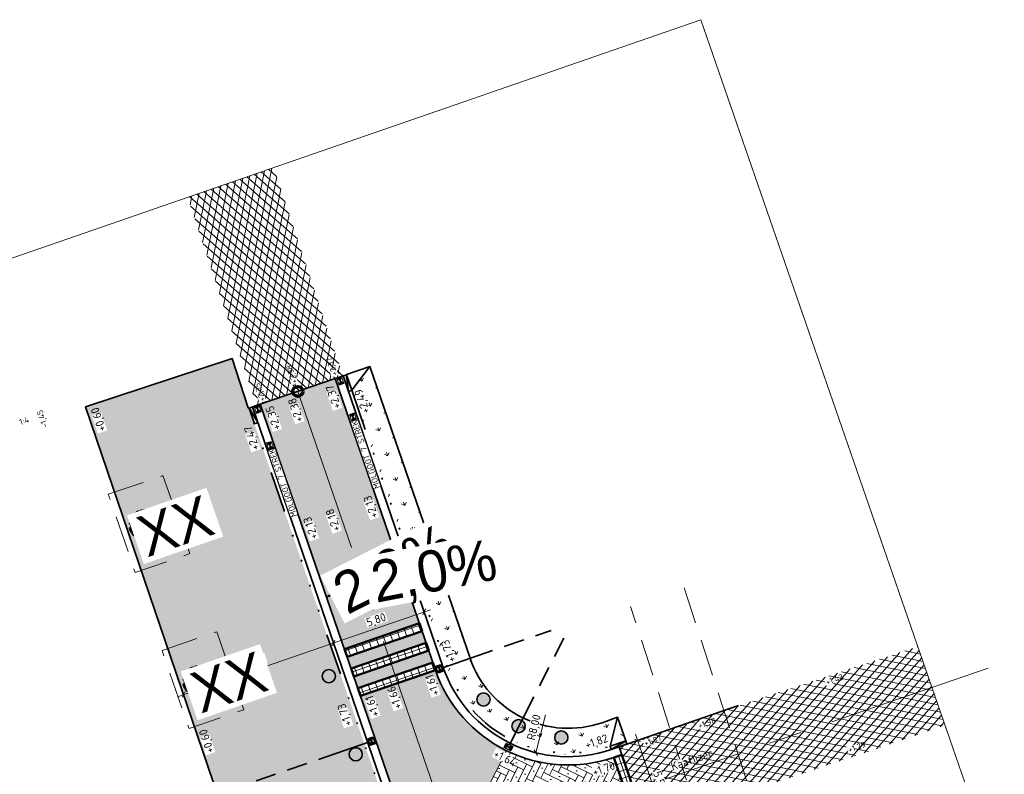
# Model space of a CAD drawing. Header units: metres. Extents: x 264779 to 275389, y 575281 to 580396.
# Tile 161 of 174: x 265471 to 265531, y 577066 to 577111. Entities that reach past the tile are written whole.
import ezdxf
from ezdxf.enums import TextEntityAlignment as Align

# ---------------------------------------------------------------- set-up
doc = ezdxf.new("R2018")
doc.units = ezdxf.units.M
doc.set_wipeout_variables(frame=1)
for name, pattern in [('AM-AS', [16, 10, -2, 2, -2]), ('B-WE-RI-HWA_HUISAANSLUITING_PVC_125-G', [10, 3.25, -0.75, 1.25, -0.75, 1.25, -0.75, 1.25, -0.75]), ('B-WE-VH-KANTOPSLUITING_TROTTOIRBAND_RWS_[AFMETINGEN1]-G', [10, 2.5, -1.5, 0, -1.5, 0, -1.5, 0, -1.5, 0, -1.5]), ('HIDDEN', [9.525, 6.35, -3.175]), ('XX-HIDDEN2', [3.335, 2.225, -1.11])]:
    doc.linetypes.add(name, pattern=pattern)
for name, color, linetype, lineweight in [('B-OI-RI-HWA_KOLK-S', 252, 'Continuous', 9), ('B-WE-VH-VERHARDING_ASFALT-A', 252, 'Continuous', 18), ('B-XX-AL-HOOGTELABEL-T18', 252, 'Continuous', 18), ('B-XX-AL-HOOGTELABEL-T25', 252, 'Continuous', 9), ('B-XX-GC-VERANKERING_ANKERSTANG-G', 252, 'XX-HIDDEN2', 18), ('N-WA-RI-DETAIL1-G', 1, 'HIDDEN', 18), ('N-WE-AM-AS-G', 10, 'AM-AS', 18), ('N-WE-GW-BERM-G', 90, 'Continuous', 35), ('N-WE-GW-TALUD_KRUIN-G', 3, 'Continuous', 35), ('N-WE-VH-GOOT_SBS-G', 40, 'Continuous', 35), ('N-WE-VH-KANTOPSLUITING_ELEMENT_EINDVERLOOPBAND_110-220x250-G', 40, 'Continuous', 35), ('N-WE-VH-KANTOPSLUITING_TROTTOIRBAND_RWS_110-220x250-G', 60, 'B-WE-VH-KANTOPSLUITING_TROTTOIRBAND_RWS_[AFMETINGEN1]-G', 35), ('N-WE-VH-KNIKLIJN_AANDUIDING-G', 30, 'Continuous', 18), ('N-WE-VH-VERHARDING_ASFALT-G', 40, 'Continuous', 35), ('N-WE-VH-VERHARDING_BETON-A', 254, 'Continuous', 18), ('N-WE-VH-VERHARDING_NATUURSTEEN-A', 40, 'Continuous', 18), ('N-WE-VH-VERHARDING_NATUURSTEEN-G', 40, 'Continuous', 50), ('N-WE-VH-VERHARDING_STRAATBAKSTEEN_DIKFORMAAT_KEPER-G', 40, 'Continuous', 35), ('N-XX-AL-HOOGTELABEL-T25-M', 7, 'Continuous', 25), ('N-XX-AL-TOPOGRAFIE-G', 7, 'Continuous', 35), ('X-XX-AL-AANPIJLING-T25', 7, 'Continuous', 25), ('X-XX-AL-T18-1000', 10, 'Continuous', 18), ('X-XX-AL-T25', 7, 'Continuous', 25), ('X-XX-AL-VERKANTING_DAKPROFIEL-S', 7, 'Continuous', 25)]:
    doc.layers.add(name, color=color, linetype=linetype, lineweight=lineweight)
for name, color, linetype, lineweight, true_color in [('N-GV-GR-BOOM-S', 7, 'Continuous', 35, 0x00a500), ('N-GV-GR-GRAS_BERMKRUIDENMENGSEL-A', 7, 'Continuous', 18, 0x00a500), ('N-OI-RI-BELUCHTINGSDRAINAGE_PVC_160-G', 3, 'B-WE-RI-DRAINAGE_PVC_160-G', 35, 0x00ff00), ('N-OI-RI-HWA_KOLKAANSLUITING_PVC_160-G', 150, 'B-WE-RI-HWA_HUISAANSLUITING_PVC_125-G', 35, 0x007fff), ('N-WE-RI-HWA_KOLK-S', 150, 'Continuous', 25, 0x007fff), ('N-WE-VH-VERHARDING_STRAATBAKSTEEN_DIKFORMAAT_KEPER-ROOD-PAARS-A', 7, 'Continuous', 18, 0xa45729)]:
    doc.layers.add(name, color=color, linetype=linetype, lineweight=lineweight, true_color=true_color)
doc.layers.add('X-XX-AL-HULPLAAG-G', color=6, linetype='Continuous', lineweight=18, plot=False)
doc.layers.add('X-XX-AL-T70-250', color=210, linetype='Continuous', lineweight=70, plot=False)
doc.styles.add('NLCS-ISO-ANNOTATIVE-T18', font='NLCS-ISO.ttf', dxfattribs={"height": 1.8})
doc.styles.add('NLCS-ISO-ANNOTATIVE-T25', font='NLCS-ISO.ttf', dxfattribs={"height": 2.5})
doc.styles.add('NLCS-ISO-M1000-T25', font='NLCS-ISO.ttf', dxfattribs={"height": 2.5})
doc.styles.get("Standard").update_dxf_attribs({"font": 'arial.ttf'})
doc.linetypes.add('B-WE-RI-DRAINAGE_PVC_160-G', pattern='A,10.25,-3,[160,NLCS.shx,S=0.25,R=0,X=0,Y=0],-3.5,["o",Standard,S=1,R=0,X=-0.35,Y=-0.35],-3.25', length=20)
doc.dimstyles.new('NLCS-ANNOTATIVE-T25-SCHRAP', dxfattribs={"dimtxt": 2.5, "dimasz": 1.4, "dimexe": 2, "dimexo": 2, "dimgap": 0.7, "dimtad": 1, "dimzin": 0, "dimtxsty": 'NLCS-ISO-ANNOTATIVE-T25', "dimblk": 'OBLIQUE', "dimcen": 2.5, "dimdle": 2, "dimclrd": 256, "dimclre": 256, "dimclrt": 256, "dimadec": 1, "dimazin": 0, "dimtfac": 1, "dimtofl": 0, "dimtmove": 1, "dimatfit": 0, "dimldrblk": 'OBLIQUE', "dimfxl": 2, "dimfxlon": 1, "dimtfillclr": 256, "dimtolj": 1, "dimtzin": 0, "dimlwd": 18, "dimlwe": 18, "dimarcsym": 0})
pattern_1 = [(288.77070982, (53431.1034, 115509.4029), (0.42606624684, 0.14480177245), []), (18.77070982, (53431.1034, 115509.4029), (-0.14480177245, 0.42606624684), [])]

# ---------------------------------------------------------------- blocks, each defined once
blk = doc.blocks.new('_Oblique')
at = {"color": 0, "linetype": 'ByBlock', "lineweight": -2}
blk.add_line((-0.5, -0.5), (0.5, 0.5), dxfattribs=at)
blk = doc.blocks.new('*D282')
at = {"layer": 'Defpoints', "color": 0, "transparency": 16777216}
for p in [(265495.447, 577075.585), (265496.604, 577072.216), (265491.617, 577068.88)]:
    blk.add_point(p, dxfattribs=at)
at = {"layer": 'X-XX-AL-AANPIJLING-T25', "lineweight": 18, "transparency": 16777216}
for p, q in [((265489.583, 577073.571), (265495.825, 577075.715)), ((265495.577, 577075.206), (265495.317, 577075.963)), ((265490.091, 577073.323), (265489.831, 577074.079))]:
    blk.add_line(p, q, dxfattribs=at)
at = {"layer": 'X-XX-AL-AANPIJLING-T25', "lineweight": 18, "transparency": 16777216, "xscale": 0.28, "yscale": 0.28, "zscale": 0.28}
for p, rotation in [((265495.447, 577075.585), 18.95339914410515), ((265489.961, 577073.701), 198.9533991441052)]:
    blk.add_blockref('_Oblique', p, dxfattribs=dict(at, rotation=rotation))
at = {"layer": 'X-XX-AL-AANPIJLING-T25', "transparency": 16777216, "insert": (265492.561, 577075.059), "char_height": 0.5, "attachment_point": 5, "rotation": 18.9534, "style": 'NLCS-ISO-ANNOTATIVE-T25', "bg_fill": 3, "box_fill_scale": 1.1, "bg_fill_color": 256, "bg_fill_true_color": 13158600, "bg_fill_transparency": 0}
blk.add_mtext('\\A1;5,80', dxfattribs=at)
blk = doc.blocks.new('*D303')
at = {"layer": 'Defpoints', "color": 0, "transparency": 16777216}
for p in [(265489.961, 577073.701), (265480.887, 577070.574), (265480.887, 577070.574)]:
    blk.add_point(p, dxfattribs=at)
at = {"layer": 'X-XX-AL-AANPIJLING-T25', "lineweight": 18, "transparency": 16777216}
for p, q in [((265490.339, 577073.831), (265480.509, 577070.444)), ((265489.961, 577073.701), (265490.091, 577073.323)), ((265480.887, 577070.574), (265481.017, 577070.196))]:
    blk.add_line(p, q, dxfattribs=at)
at = {"layer": 'X-XX-AL-AANPIJLING-T25', "lineweight": 18, "transparency": 16777216, "xscale": 0.28, "yscale": 0.28, "zscale": 0.28}
for p, rotation in [((265489.961, 577073.701), 19.011360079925), ((265480.887, 577070.574), 199.011360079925)]:
    blk.add_blockref('_Oblique', p, dxfattribs=dict(at, rotation=rotation))
at = {"layer": 'X-XX-AL-AANPIJLING-T25', "transparency": 16777216, "insert": (265485.281, 577072.554), "char_height": 0.5, "attachment_point": 5, "rotation": 19.01136, "style": 'NLCS-ISO-ANNOTATIVE-T25', "bg_fill": 3, "box_fill_scale": 1.1, "bg_fill_color": 256, "bg_fill_true_color": 13158600, "bg_fill_transparency": 0}
blk.add_mtext('\\A1;9,60', dxfattribs=at)
blk = doc.blocks.new('*D304')
at = {"layer": 'Defpoints', "color": 0, "transparency": 16777216}
for p in [(265511.497, 577068.872), (265513.284, 577063.67), (265510.145, 577062.592)]:
    blk.add_point(p, dxfattribs=at)
at = {"layer": 'X-XX-AL-AANPIJLING-T25', "lineweight": 18, "transparency": 16777216}
for p, q in [((265508.737, 577067.924), (265507.981, 577067.664)), ((265508.229, 577068.172), (265510.275, 577062.214)), ((265510.524, 577062.722), (265509.767, 577062.462))]:
    blk.add_line(p, q, dxfattribs=at)
at = {"layer": 'X-XX-AL-AANPIJLING-T25', "lineweight": 18, "transparency": 16777216, "xscale": 0.28, "yscale": 0.28, "zscale": 0.28}
for p, rotation in [((265508.359, 577067.794), 108.9533991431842), ((265510.145, 577062.592), 288.9533991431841)]:
    blk.add_blockref('_Oblique', p, dxfattribs=dict(at, rotation=rotation))
at = {"layer": 'X-XX-AL-AANPIJLING-T25', "transparency": 16777216, "insert": (265509.668, 577065.336), "char_height": 0.5, "attachment_point": 5, "rotation": 288.9534, "style": 'NLCS-ISO-ANNOTATIVE-T25', "bg_fill": 3, "box_fill_scale": 1.1, "bg_fill_color": 256, "bg_fill_true_color": 13158600, "bg_fill_transparency": 0}
blk.add_mtext('\\A1;5,50', dxfattribs=at)
blk = doc.blocks.new('*U182')
h = blk.add_hatch(color=256)
h.dxf.hatch_style = 1
h.paths.add_polyline_path([(0, 0.22), (-1, 0.22), (-1, 0)])
for p, q in [((-1, 0), (0, 0.22)), ((0, 0.22), (-1, 0.22)), ((-1, 0.22), (-1, 0)), ((-1, 0), (0, 0)), ((0, 0), (0, 0.22))]:
    blk.add_line(p, q)
blk = doc.blocks.new('*U265')
blk.add_wipeout([(-1.125, 0.75), (1.125, 0.75), (1.125, -0.75), (-1.125, -0.75)])
h = blk.add_hatch(color=256)
h.dxf.hatch_style = 1
h.paths.add_polyline_path([(0, 0), (-1.125, 0.75), (-1.125, -0.75)])
h.paths.add_polyline_path([(1.125, -0.75), (1.125, 0.75), (0, 0)])
for p, q in [((-1.125, -0.75), (1.125, 0.75)), ((1.125, -0.75), (-1.125, 0.75))]:
    blk.add_line(p, q)
at = {"flags": 128}
blk.add_lwpolyline([(-1.125, -0.75), (1.125, -0.75), (1.125, 0.75), (-1.125, 0.75)], close=True, dxfattribs=at)
blk = doc.blocks.new('*U267')
blk.add_wipeout([(-1.125, 0.75), (1.125, 0.75), (1.125, -0.75), (-1.125, -0.75)])
h = blk.add_hatch(color=256)
h.dxf.hatch_style = 1
h.paths.add_polyline_path([(0, 0), (-1.125, 0.75), (-1.125, -0.75)])
h.paths.add_polyline_path([(1.125, -0.75), (1.125, 0.75), (0, 0)])
for p, q in [((-1.125, -0.75), (1.125, 0.75)), ((1.125, -0.75), (-1.125, 0.75))]:
    blk.add_line(p, q)
at = {"flags": 128}
blk.add_lwpolyline([(-1.125, -0.75), (1.125, -0.75), (1.125, 0.75), (-1.125, 0.75)], close=True, dxfattribs=at)
blk = doc.blocks.new('*U239')
blk.add_wipeout([(-1.125, 0.75), (1.125, 0.75), (1.125, -0.75), (-1.125, -0.75)])
h = blk.add_hatch(color=256)
h.dxf.hatch_style = 1
h.paths.add_polyline_path([(0, 0), (-1.125, 0.75), (-1.125, -0.75)])
h.paths.add_polyline_path([(1.125, -0.75), (1.125, 0.75), (0, 0)])
for p, q in [((-1.125, -0.75), (1.125, 0.75)), ((1.125, -0.75), (-1.125, 0.75))]:
    blk.add_line(p, q)
at = {"flags": 128}
blk.add_lwpolyline([(-1.125, -0.75), (1.125, -0.75), (1.125, 0.75), (-1.125, 0.75)], close=True, dxfattribs=at)
blk = doc.blocks.new('*U257')
h = blk.add_hatch(color=256)
h.dxf.hatch_style = 1
h.paths.add_polyline_path([(11.35, 3.9), (0, 0), (-11.35, -3.9), (0.81, -2.36)])
at = {"flags": 128}
blk.add_lwpolyline([(11.35, 3.9), (0, 0), (-11.35, -3.9), (0.81, -2.36)], close=True, dxfattribs=at)
at = {"lineweight": 30}
for tag, rotation, flags, p in [('HELLING_2', 206.9534, 54, (10.72, -1.76)), ('HELLING', 190.9534, 49, (-1.23, -6.61))]:
    blk.add_attdef(tag, text='', height=2.5, rotation=rotation, dxfattribs=dict(at, flags=flags)).set_placement(p, align=Align.TOP_LEFT)
blk = doc.blocks.new('*D313')
at = {"layer": 'Defpoints', "color": 0, "transparency": 16777216}
for p in [(265504.17, 577074.814), (265502.207, 577067.058)]:
    blk.add_point(p, dxfattribs=at)
at = {"layer": 'X-XX-AL-AANPIJLING-T25', "lineweight": 18, "transparency": 16777216}
blk.add_line((265502.787, 577069.351), (265502.207, 577067.058), dxfattribs=at)
at = {"layer": 'X-XX-AL-AANPIJLING-T25', "lineweight": 18, "transparency": 16777216, "xscale": 0.28, "yscale": 0.28, "zscale": 0.28, "rotation": 255.797881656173}
blk.add_blockref('_Oblique', (265502.207, 577067.058), dxfattribs=at)
at = {"layer": 'X-XX-AL-AANPIJLING-T25', "transparency": 16777216, "insert": (265502.14, 577068.584), "char_height": 0.5, "attachment_point": 5, "rotation": 75.79788, "style": 'NLCS-ISO-ANNOTATIVE-T25', "bg_fill": 3, "box_fill_scale": 1.1, "bg_fill_color": 256, "bg_fill_true_color": 13158600, "bg_fill_transparency": 0}
blk.add_mtext('\\A1;R8,00', dxfattribs=at)
blk = doc.blocks.new('BOOM')
blk.add_lwpolyline([(0.4, 4.34), (0.41, 4.35), (0.41, 4.36), (0.42, 4.37), (0.43, 4.38), (0.44, 4.38), (0.44, 4.39), (0.45, 4.4), (0.46, 4.41), (0.46, 4.42), (0.47, 4.43), (0.47, 4.44), (0.48, 4.46), (0.48, 4.48), (0.47, 4.5), (0.47, 4.53), (0.44, 4.64, -0.52938), (0.49, 4.7, -0.087139), (2.05, 4.26, -0.372341), (2.11, 4.12), (2.17, 3.8), (2.01, 3.64), (1.84, 3.67), (1.63, 3.52), (1.71, 3.32), (1.92, 3.25), (2.5, 3.38), (2.64, 3.31), (2.63, 3.18), (2.5, 3.1), (2.38, 2.71), (2.53, 2.46), (2.92, 3.09, -0.504641), (3.14, 2.89, 0.331948), (3.27, 2.69, 0.282008), (3.68, 2.77), (3.65, 2.75, -0.512156), (3.84, 2.75, -0.16076), (4.7, -0.05), (4.59, -0.16), (4.59, -0.27), (4.48, -0.29), (4.5, -0.4), (4.33, -0.35), (4.28, -0.48), (4.48, -0.61), (4.55, -0.66), (4.66, -0.55, -0.106371), (4, -2.41), (3.42, -2.03), (3.31, -2.1), (3.24, -1.79), (3.03, -1.54), (2.79, -1.55), (2.79, -1.83), (2.61, -2.47), (2.64, -2.59), (2.77, -2.61), (3.62, -2.93, -0.236298), (-0.21, -4.62, 0.159625), (-0.32, -4.4, 0.350802), (-0.29, -4.17, -0.504641), (-0.55, -4.05), (-0.49, -3.84), (-0.6, -3.65), (-0.74, -3.67), (-0.76, -3.82), (-0.87, -3.88), (-1, -3.79), (-1.11, -3.2), (-1.19, -3.12), (-1.4, -3.13), (-1.46, -3.38), (-1.55, -3.41), (-1.63, -3.62), (-1.85, -3.5, 0.733583), (-1.77, -3.66, -0.861625), (-1.72, -3.81, 0.279978), (-1.88, -4.05), (-1.88, -4.06, -0.827056), (-2.04, -4.23, -0.116774), (-3.83, -2.36), (-3.79, -2.35), (-3.76, -2.34), (-3.74, -2.33), (-3.72, -2.32), (-3.71, -2.31), (-3.7, -2.3), (-3.69, -2.29), (-3.47, -2.01), (-3.47, -2), (-3.47, -1.99), (-3.46, -1.99), (-3.46, -1.98), (-3.46, -1.97), (-3.45, -1.96), (-3.45, -1.95), (-3.44, -1.94), (-3.44, -1.92), (-3.43, -1.91), (-3.42, -1.9), (-3.42, -1.88), (-3.41, -1.87), (-3.4, -1.85), (-3.39, -1.84), (-3.39, -1.82), (-3.38, -1.81), (-3.38, -1.79), (-3.38, -1.78), (-3.38, -1.77), (-3.38, -1.76), (-3.38, -1.75), (-3.38, -1.74), (-3.39, -1.73), (-3.4, -1.73), (-3.4, -1.72), (-3.41, -1.72), (-3.42, -1.72), (-3.43, -1.72), (-3.44, -1.72), (-3.45, -1.72), (-3.46, -1.71), (-3.47, -1.71), (-3.48, -1.71), (-3.49, -1.7), (-3.5, -1.69), (-3.52, -1.68), (-3.53, -1.67), (-3.54, -1.67), (-3.55, -1.66), (-3.56, -1.65), (-3.58, -1.64), (-3.59, -1.62), (-3.6, -1.61), (-3.83, -1.87), (-3.84, -1.86), (-3.85, -1.84), (-3.86, -1.83), (-3.87, -1.81), (-3.88, -1.8), (-3.89, -1.79), (-3.91, -1.78), (-3.94, -1.77), (-3.98, -1.78), (-4.04, -1.79), (-4.11, -1.81, -0.040997), (-4.42, -0.95), (-4.26, -0.97), (-4.11, -1.07), (-4.04, -1), (-3.95, -0.85), (-4.03, -0.72), (-3.99, -0.52), (-4.17, -0.51), (-4.29, -0.39), (-4.51, -0.53, -0.05814), (-4.6, 0.76), (-4.47, 0.74), (-3.96, 0.34), (-3.74, 0.41), (-2.88, 0.64), (-2.81, 0.92), (-3.14, 1.05), (-3.19, 1.16), (-3.8, 1.46), (-3.81, 1.63), (-4.02, 1.8), (-4.1, 1.97), (-3.96, 2.19), (-3.65, 2.24), (-3.36, 2.43), (-3.36, 2.62), (-3.54, 2.83), (-3.49, 2.92), (-3.56, 3.05, -0.13428), (-1.53, 4.46, -0.541727), (-1.47, 4.41), (-1.48, 4.28), (-1.48, 4.21), (-1.47, 4.16), (-1.46, 4.12), (-1.44, 4.09), (-1.42, 4.07), (-1.39, 4.05), (-1.37, 4.03), (-1.35, 4.02), (-1.33, 4), (-1.32, 3.99), (-1.3, 3.97), (-1.29, 3.96), (-1.27, 3.95), (-1.26, 3.94), (-1.24, 3.94), (-1.23, 3.94), (-1.21, 3.94), (-1.19, 3.95), (-1.17, 3.96), (-1.15, 3.97), (-1.14, 3.98), (-1.12, 3.99), (-1.1, 4), (-1.08, 4), (-1.06, 4.01), (-1.04, 4.01), (-1.02, 4.01), (-1, 4.02), (-0.98, 4.02), (-0.97, 4.02), (-0.95, 4.03), (-0.94, 4.04), (-0.92, 4.05), (-0.91, 4.06), (-0.9, 4.08), (-0.89, 3.99), (-0.87, 3.96), (-0.77, 3.8), (-0.56, 3.68), (-0.85, 4.16), (-0.85, 4.17), (-0.85, 4.18), (-0.84, 4.2), (-0.84, 4.21), (-0.85, 4.23), (-0.85, 4.24), (-0.86, 4.25), (-0.88, 4.27), (-0.9, 4.28), (-0.92, 4.3), (-0.94, 4.32), (-0.97, 4.35), (-1, 4.38), (-1.03, 4.42), (-1.11, 4.52, -0.543104), (-1.08, 4.59, -0.046766), (-0.22, 4.72, -0.385168), (-0.17, 4.68), (-0.14, 4.5), (-0.13, 4.45), (-0.11, 4.41), (-0.1, 4.38), (-0.08, 4.37), (-0.06, 4.36), (-0.04, 4.36), (-0.03, 4.36), (-0.01, 4.36), (0.01, 4.35), (0.02, 4.35), (0.04, 4.34), (0.06, 4.34), (0.07, 4.33), (0.09, 4.32), (0.1, 4.32), (0.11, 4.31), (0.13, 4.3), (0.14, 4.3), (0.15, 4.29), (0.17, 4.28), (0.18, 4.28), (0.19, 4.27), (0.19, 4.26), (0.2, 4.25), (0.21, 4.24), (0.21, 4.23), (0.22, 4.23), (0.22, 4.22), (0.23, 4.21), (0.23, 4.21), (0.24, 4.2), (0.25, 4.2), (0.26, 4.2), (0.27, 4.21), (0.28, 4.21), (0.29, 4.22), (0.3, 4.22), (0.31, 4.23), (0.32, 4.24), (0.33, 4.26), (0.34, 4.27), (0.35, 4.28), (0.36, 4.3), (0.37, 4.31), (0.38, 4.32), (0.39, 4.33)], format="xyb", close=True)
blk.add_circle((0, 0), 0.138)
at = {"lineweight": 30, "flags": 104}
blk.add_attdef('01', text='', height=1.8, dxfattribs=at).set_placement((-2.45, 3.09), align=Align.TOP_LEFT)

msp = doc.modelspace()

# ---------------------------------------------------------------- hatches: boundary and pattern name
at = {"layer": 'B-WE-VH-VERHARDING_ASFALT-A'}
h = msp.add_hatch(dxfattribs=at)
h.set_pattern_fill('AVH-ASFALT', color=256, scale=2, angle=179.44898, style=0, pattern_type=2)
h.set_pattern_definition([(258.53750335, (53525.60482, 115542.10574), (0.39202199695, -0.07949059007), []), (318.53750335, (53525.60482, 115542.10574), (0.26485186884, 0.29975571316), [])])
h.paths.add_polyline_path([(265486.338, 577102.482), (265481.13, 577100.68), (265484.309, 577091.088), (265485.302, 577088.104), (265487.774, 577088.919), (265490.068, 577089.707), (265490.524, 577089.863), (265489.543, 577092.819), (265488.901, 577094.757)])
h = msp.add_hatch(dxfattribs=at)
h.set_pattern_fill('AVH-ASFALT', color=256, scale=2, angle=89.45, style=0, pattern_type=2)
h.set_pattern_definition([(168.53852576, (53525.60482, 115542.10574), (-0.07948359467, -0.39202341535), []), (228.53852576, (53525.60482, 115542.10574), (0.29976043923, -0.26484651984), [])])
h.paths.add_polyline_path([(265508.865, 577062.681), (265510.273, 577063.165), (265514.157, 577064.421), (265522.457, 577067.171), (265526.967, 577068.733), (265525.323, 577073.486), (265524.391, 577073.169), (265514.171, 577069.803), (265514.064, 577069.771), (265507.241, 577067.41)])
at = {"layer": 'N-GV-GR-GRAS_BERMKRUIDENMENGSEL-A'}
h = msp.add_hatch(dxfattribs=at)
h.set_pattern_fill('AGR-KRUIDEN', color=256, scale=0.5625, pattern_type=2)
h.set_pattern_definition([(109.08852576, (53431.1034, 115509.4029), (-1.011904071, 0.4916046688), [0.2109375, -1.3800527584]), (64.08852576, (53431.1034, 115509.4029), (-1.0119040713, 0.491604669), [0.2109375, -0.9140625]), (154.08852576, (53431.1034, 115509.4029), (-0.491604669, -1.0119040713), [0.2109375, -0.9140625])])
edge = h.paths.add_edge_path()
edge.add_line((265484.848, 577087.914), (265484.816, 577087.903))
edge.add_line((265484.816, 577087.903), (265483.819, 577090.926))
edge.add_line((265483.819, 577090.926), (265474.958, 577087.994))
edge.add_line((265474.958, 577087.994), (265486.9, 577052.909))
edge.add_line((265486.9, 577052.909), (265485.574, 577052.458))
edge.add_line((265485.574, 577052.458), (265486.825, 577048.783))
edge.add_line((265486.825, 577048.783), (265491.664, 577035.232))
edge.add_line((265491.664, 577035.232), (265493.125, 577030.976))
edge.add_line((265493.125, 577030.976), (265496.388, 577032.097))
edge.add_line((265496.388, 577032.097), (265496.948, 577030.467))
edge.add_line((265496.948, 577030.467), (265497.109, 577030.149))
edge.add_line((265497.109, 577030.149), (265497.998, 577030.605))
edge.add_arc((265493.977, 577037.324), 7.83, 300.90273, 311.65159)
edge.add_line((265499.181, 577031.473), (265499.884, 577032.185))
edge.add_line((265499.884, 577032.185), (265490.375, 577059.873))
edge.add_line((265490.375, 577059.873), (265494.044, 577061.133))
edge.add_line((265494.044, 577061.133), (265484.848, 577087.914))
h = msp.add_hatch(dxfattribs=at)
h.set_pattern_fill('AGR-KRUIDEN', color=256, scale=0.5625, pattern_type=2)
h.set_pattern_definition([(109.0885258, (229273.9467, 679383.4868), (-1.011904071, 0.491604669), [0.2109375, -1.380052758]), (64.0885258, (229273.9467, 679383.4868), (-1.011904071, 0.491604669), [0.2109375, -0.9140625]), (154.0885258, (229273.9467, 679383.4868), (-0.491604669, -1.011904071), [0.2109375, -0.9140625])])
h.paths.add_polyline_path([(265492.168, 577090.428), (265490.749, 577089.941), (265491.074, 577088.995), (265496.812, 577072.287, 0.414214), (265506.697, 577067.456), (265507.643, 577067.781), (265507.156, 577069.199), (265506.21, 577068.874, -0.414214), (265498.23, 577072.774)])
at = {"layer": 'N-WE-VH-VERHARDING_BETON-A'}
h = msp.add_hatch(color=256, dxfattribs=at)
h.dxf.hatch_style = 1
edge = h.paths.add_edge_path()
edge.add_arc((265499.036, 577070.279), 0.4, 0, 360)
h = msp.add_hatch(color=256, dxfattribs=at)
h.dxf.hatch_style = 1
edge = h.paths.add_edge_path()
edge.add_arc((265501.162, 577068.66), 0.4, 0, 360)
h = msp.add_hatch(color=256, dxfattribs=at)
h.dxf.hatch_style = 1
edge = h.paths.add_edge_path()
edge.add_arc((265503.746, 577067.977), 0.4, 0, 360)
h = msp.add_hatch(color=256, dxfattribs=at)
h.dxf.hatch_style = 1
edge = h.paths.add_edge_path()
edge.add_arc((265491.304, 577066.959), 0.4, 0, 360)
at = {"layer": 'N-WE-VH-VERHARDING_NATUURSTEEN-A'}
h = msp.add_hatch(dxfattribs=at)
h.set_pattern_fill('AVH-BETONPLAAT_BLOK', color=256, scale=1.125, angle=269.68218, pattern_type=2)
h.set_pattern_definition(pattern_1)
h.paths.add_polyline_path([(265495.319, 577074.418), (265490.779, 577072.859), (265490.617, 577073.331), (265495.156, 577074.89)])
h = msp.add_hatch(dxfattribs=at)
h.set_pattern_fill('AVH-BETONPLAAT_BLOK', color=256, scale=1.125, angle=269.68218, pattern_type=2)
h.set_pattern_definition(pattern_1)
h.paths.add_polyline_path([(265495.725, 577073.235), (265491.185, 577071.676), (265491.023, 577072.149), (265495.562, 577073.708)])
h = msp.add_hatch(dxfattribs=at)
h.set_pattern_fill('AVH-BETONPLAAT_BLOK', color=256, scale=1.125, angle=269.68218, pattern_type=2)
h.set_pattern_definition(pattern_1)
h.paths.add_polyline_path([(265496.131, 577072.053), (265491.591, 577070.494), (265491.429, 577070.967), (265495.968, 577072.526)])
h = msp.add_hatch(dxfattribs=at)
h.set_pattern_fill('AVH-BETONPLAAT_BLOK', color=256, scale=1.125, angle=269.68218, pattern_type=2)
h.set_pattern_definition([(288.77070982, (70683.9374, 116264.9575), (0.42606624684, 0.14480177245), []), (18.77070982, (70683.9374, 116264.9575), (-0.14480177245, 0.42606624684), [])])
h.paths.add_polyline_path([(265508.392, 577062.519), (265506.931, 577066.775), (265507.404, 577066.937), (265508.865, 577062.681)])
at = {"layer": 'N-WE-VH-VERHARDING_STRAATBAKSTEEN_DIKFORMAAT_KEPER-ROOD-PAARS-A'}
h = msp.add_hatch(dxfattribs=at)
h.set_pattern_fill('AVH-SBS_DIKFORMAAT_KEPER', color=256, scale=28.125, angle=224.86, pattern_type=2)
h.set_pattern_definition([(243.94852576, (71081.12664, 116682.96285), (0.1782353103, -0.51914757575), [1.5525, -0.77625]), (153.94852576, (71082.1727, 116682.45148), (0.1782353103, -0.51914757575), [1.5525, -0.77625]), (243.94852576, (71080.87485, 116682.0059), (0.1782353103, -0.51914757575), [0, -2.32875]), (243.94852576, (71081.56445, 116682.5328), (0.1782353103, -0.51914757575), [0, -2.32875])])
edge = h.paths.add_edge_path()
edge.add_line((265496.131, 577072.053), (265491.591, 577070.494))
edge.add_line((265491.591, 577070.494), (265501.234, 577042.414))
edge.add_line((265501.234, 577042.414), (265505.774, 577043.973))
edge.add_line((265505.774, 577043.973), (265503.114, 577051.719))
edge.add_arc((265511.153, 577054.48), 8.5, 153.9534, 198.9534, ccw=False)
edge.add_line((265503.516, 577058.212), (265497.353, 577061.106))
edge.add_line((265497.353, 577061.106), (265500.438, 577067.177))
edge.add_arc((265504.17, 577074.814), 8.5, 198.9534, 243.9534, ccw=False)
h.paths.add_polyline_path([(265495.725, 577073.235), (265491.185, 577071.676), (265491.429, 577070.967), (265495.968, 577072.526)])
h.paths.add_polyline_path([(265495.319, 577074.418), (265490.779, 577072.859), (265491.023, 577072.149), (265495.562, 577073.708)])
h.paths.add_polyline_path([(265490.617, 577073.331), (265495.156, 577074.89), (265490.068, 577089.707), (265485.528, 577088.148)])
h = msp.add_hatch(dxfattribs=at)
h.set_pattern_fill('AVH-SBS_DIKFORMAAT_KEPER', color=256, scale=28.125, angle=134.86, pattern_type=2)
h.set_pattern_definition([(153.94852576, (71081.12664, 116682.96285), (-0.51914757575, -0.1782353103), [1.5525, -0.77625]), (63.94852576, (71080.61527, 116681.91677), (-0.51914757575, -0.1782353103), [1.5525, -0.77625]), (153.94852576, (71080.1697, 116683.21464), (-0.51914757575, -0.1782353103), [0, -2.32875]), (153.94852576, (71080.6966, 116682.52504), (-0.51914757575, -0.1782353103), [0, -2.32875])])
edge = h.paths.add_edge_path()
edge.add_arc((265504.17, 577074.814), 8.5, 243.9534, 288.9534, ccw=False)
edge.add_line((265500.438, 577067.177), (265497.353, 577061.106))
edge.add_line((265497.353, 577061.106), (265503.516, 577058.212))
edge.add_arc((265511.153, 577054.48), 8.5, 108.9534, 153.9534, ccw=False)
edge.add_line((265508.392, 577062.519), (265506.931, 577066.775))

# ---------------------------------------------------------------- linework, layer by layer
at = {"layer": 'B-XX-GC-VERANKERING_ANKERSTANG-G', "flags": 128}
msp.add_lwpolyline([(265514.388, 577055.878), (265507.942, 577075.914)], dxfattribs=at)
at = {"layer": 'N-OI-RI-BELUCHTINGSDRAINAGE_PVC_160-G'}
msp.add_circle((265478.527, 577080.812), 0.823, dxfattribs=at)
at = {"layer": 'N-WA-RI-DETAIL1-G', "ltscale": 0.35, "flags": 128}
msp.add_lwpolyline([(265476.331, 577082.697), (265479.64, 577083.837), (265481.268, 577079.109), (265477.959, 577077.97)], close=True, dxfattribs=at)
at = {"layer": 'N-WE-AM-AS-G', "flags": 128}
msp.add_lwpolyline([(265487.798, 577088.927), (265515.362, 577008.665), (265580.312, 576818.87), (265621.801, 576696.744, 0.161993), (265640.874, 576671.586, -0.161362), (265659.907, 576646.545), (265678.877, 576591.153)], format="xyb", dxfattribs=at)
at = {"layer": 'N-WE-GW-BERM-G', "flags": 128}
msp.add_lwpolyline([(265490.749, 577089.941), (265492.168, 577090.428), (265498.23, 577072.774, 0.414214), (265506.21, 577068.874), (265507.156, 577069.199), (265507.643, 577067.781)], format="xyb", dxfattribs=at)
for points in [[(265492.168, 577090.428), (265491.074, 577088.995)], [(265507.156, 577069.199), (265506.697, 577067.456)]]:
    msp.add_lwpolyline(points, dxfattribs=at)
at = {"layer": 'N-WE-GW-TALUD_KRUIN-G', "ltscale": 0.99999, "flags": 128}
msp.add_lwpolyline([(265484.848, 577087.914), (265484.816, 577087.903), (265484.804, 577087.939), (265483.819, 577090.926), (265474.958, 577087.994), (265486.9, 577052.909), (265485.574, 577052.458), (265486.825, 577048.783), (265491.664, 577035.232), (265493.125, 577030.976), (265496.388, 577032.097), (265496.948, 577030.467), (265497.109, 577030.149)], dxfattribs=at)
at = {"layer": 'N-WE-VH-GOOT_SBS-G', "flags": 128}
msp.add_lwpolyline([(265496.604, 577072.216), (265490.541, 577089.869), (265490.068, 577089.707), (265496.131, 577072.053, 0.414214), (265506.931, 577066.775), (265507.404, 577066.937), (265507.241, 577067.41), (265506.768, 577067.248, -0.414214)], format="xyb", close=True, dxfattribs=at)
msp.add_lwpolyline([(265485.528, 577088.148), (265485.056, 577087.985), (265500.761, 577042.252), (265501.234, 577042.414)], close=True, dxfattribs=at)
at = {"layer": 'N-WE-VH-KANTOPSLUITING_TROTTOIRBAND_RWS_110-220x250-G', "ltscale": 0.99999, "flags": 128}
msp.add_lwpolyline([(265491.074, 577088.995), (265496.812, 577072.287, 0.414214), (265506.697, 577067.456)], format="xyb", dxfattribs=at)
msp.add_lwpolyline([(265493.752, 577061.985), (265484.848, 577087.914)], dxfattribs=at)
at = {"layer": 'N-WE-VH-KNIKLIJN_AANDUIDING-G', "ltscale": 0.75}
msp.add_lwpolyline([(265503.516, 577058.212), (265497.353, 577061.106), (265500.438, 577067.177)], dxfattribs=at)
at = {"layer": 'N-WE-VH-VERHARDING_NATUURSTEEN-G', "flags": 128}
for points in [[(265495.319, 577074.418), (265490.779, 577072.859), (265490.617, 577073.331), (265495.156, 577074.89)], [(265495.725, 577073.235), (265491.185, 577071.676), (265491.023, 577072.149), (265495.562, 577073.708)], [(265496.131, 577072.053), (265491.591, 577070.494), (265491.429, 577070.967), (265495.968, 577072.526)], [(265508.392, 577062.519), (265506.931, 577066.775), (265507.404, 577066.937), (265508.865, 577062.681)]]:
    msp.add_lwpolyline(points, close=True, dxfattribs=at)
at = {"layer": 'N-WE-VH-VERHARDING_STRAATBAKSTEEN_DIKFORMAAT_KEPER-G', "flags": 128}
msp.add_lwpolyline([(265507.404, 577066.937), (265506.931, 577066.775, -0.414214), (265496.131, 577072.053), (265490.068, 577089.707), (265485.528, 577088.148), (265501.234, 577042.414), (265505.774, 577043.973), (265503.114, 577051.719, -0.414214), (265508.392, 577062.519), (265508.865, 577062.681)], format="xyb", close=True, dxfattribs=at)
at = {"layer": 'N-XX-AL-TOPOGRAFIE-G', "ltscale": 0.99999}
for centre in [(265499.036, 577070.279), (265501.162, 577068.66), (265503.746, 577067.977), (265491.304, 577066.959)]:
    msp.add_circle(centre, 0.4, dxfattribs=at)

# ---------------------------------------------------------------- block references
at = {"layer": 'N-GV-GR-BOOM-S'}
ref = msp.add_blockref('BOOM', (265478.527, 577080.812), dxfattribs=dict(at, xscale=0.2, yscale=0.2, zscale=0.2, rotation=19.0885257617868))
lines = msp.add_mtext('XX', dxfattribs={"layer": '0', "insert": (265477.862, 577081.236), "char_height": 2.5, "attachment_point": 1, "rotation": 19.08853, "bg_fill": 3, "box_fill_scale": 1.125, "bg_fill_color": 256, "bg_fill_transparency": 0})
ref.add_attrib('01', '', (265477.862, 577081.236)).embed_mtext(lines)
at = {"layer": 'N-WE-VH-KANTOPSLUITING_ELEMENT_EINDVERLOOPBAND_110-220x250-G', "yscale": -1, "zscale": -1, "rotation": 288.9533991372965}
msp.add_blockref('*U182', (265491.074, 577088.995), dxfattribs=at)
at = {"layer": 'N-WE-VH-KANTOPSLUITING_ELEMENT_EINDVERLOOPBAND_110-220x250-G', "xscale": -1, "yscale": -1, "zscale": -1, "rotation": 108.9533991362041}
msp.add_blockref('*U182', (265485.172, 577086.968), dxfattribs=at)

# ---------------------------------------------------------------- texts
at = {"layer": 'B-XX-AL-HOOGTELABEL-T18', "char_height": 0.36, "attachment_point": 1, "style": 'NLCS-ISO-M1000-T25', "bg_fill": 3, "box_fill_scale": 1.1, "bg_fill_color": 256, "bg_fill_transparency": 0}
for s, insert, width, rotation in [('-1,45', (265472.345, 577086.684), 1.04288, 108.9534), ('1:4', (265470.908, 577087.224), 0.7048, 18.9534)]:
    msp.add_mtext(s, dxfattribs=dict(at, insert=insert, width=width, rotation=rotation))

# ---------------------------------------------------------------- next in the draw order: linework, layer by layer
at = {"layer": 'X-XX-AL-HULPLAAG-G'}
msp.add_lwpolyline([(265512.192, 577111.429), (265452.467, 577090.761), (265504.759, 576939.653), (265564.484, 576960.321)], close=True, dxfattribs=at)

# ---------------------------------------------------------------- next in the draw order: block references
at = {"layer": 'B-OI-RI-HWA_KOLK-S', "xscale": 0.2, "yscale": 0.2, "zscale": 0.2, "rotation": 108.9533991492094}
for p in [(265490.378, 577089.575), (265485.365, 577087.854), (265491.138, 577087.362), (265486.125, 577085.641)]:
    msp.add_blockref('*U239', p, dxfattribs=at)
at = {"layer": 'N-WE-RI-HWA_KOLK-S', "xscale": -0.2, "yscale": 0.2, "zscale": 0.2, "rotation": 288.9533991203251}
msp.add_blockref('*U267', (265492.273, 577067.755), dxfattribs=at)

# ---------------------------------------------------------------- next in the draw order: texts
at = {"layer": 'B-XX-AL-HOOGTELABEL-T25', "insert": (265487.447, 577089.354), "char_height": 0.36, "width": 0.36, "attachment_point": 1, "rotation": 108.80086, "style": 'NLCS-ISO-ANNOTATIVE-T25', "bg_fill": 3, "box_fill_scale": 1.1, "bg_fill_color": 256, "bg_fill_transparency": 0}
msp.add_mtext('+2,38', dxfattribs=at)
at = {"layer": 'N-XX-AL-HOOGTELABEL-T25-M', "char_height": 0.5, "width": 1.04288, "attachment_point": 1, "rotation": 108.9534, "style": 'NLCS-ISO-M1000-T25', "bg_fill": 3, "box_fill_scale": 1.1, "bg_fill_color": 256, "bg_fill_transparency": 0}
for s, insert in [('+0,60', (265475.731, 577086.439)), ('+2,38', (265487.672, 577086.991)), ('+2,47', (265485.016, 577085.297)), ('+2,13', (265492.2, 577081.192)), ('+2,13', (265488.557, 577079.911))]:
    msp.add_mtext(s, dxfattribs=dict(at, insert=insert))
at = {"layer": 'X-XX-AL-T18-1000', "char_height": 0.36, "width": 4.0716, "attachment_point": 5, "rotation": 108.9534, "style": 'NLCS-ISO-ANNOTATIVE-T18', "bg_fill": 3, "box_fill_scale": 1.1, "bg_fill_color": 256, "bg_fill_transparency": 0}
for insert in [(265491.912, 577085.101), (265486.891, 577083.393)]:
    msp.add_mtext('MOLGOOT 7 STREK', dxfattribs=dict(at, insert=insert))
at = {"layer": 'X-XX-AL-T25', "insert": (265510.317, 577066.442), "char_height": 0.5, "width": 0.75, "attachment_point": 1, "rotation": 19.25847, "style": 'NLCS-ISO-ANNOTATIVE-T25', "bg_fill": 3, "box_fill_scale": 1, "bg_fill_color": 256, "bg_fill_transparency": 0}
msp.add_mtext('Kaafijzer', dxfattribs=at)

# ---------------------------------------------------------------- next in the draw order: dimensions: what is measured, and where the dimension line sits
at = {"layer": 'X-XX-AL-AANPIJLING-T25'}
dim = msp.add_linear_dim(base=(265495.447, 577075.585), p1=(265491.617, 577068.88), p2=(265496.604, 577072.216), angle=198.9534, dimstyle='NLCS-ANNOTATIVE-T25-SCHRAP', override={"dimtfill": 1}, dxfattribs=at)
dim.commit()
dim.dimension.update_dxf_attribs({"geometry": '*D282', "text_midpoint": (265492.561, 577075.059)})

# ---------------------------------------------------------------- next in the draw order: linework, layer by layer
at = {"layer": 'B-XX-GC-VERANKERING_ANKERSTANG-G', "flags": 128}
msp.add_lwpolyline([(265511.183, 577077.033), (265517.712, 577056.857)], dxfattribs=at)
at = {"layer": 'N-OI-RI-HWA_KOLKAANSLUITING_PVC_160-G', "flags": 128}
msp.add_lwpolyline([(265492.131, 577067.706), (265481.255, 577063.971)], dxfattribs=at)
at = {"layer": 'N-WE-AM-AS-G'}
msp.add_line((265529.586, 577072.176), (265497.353, 577061.106), dxfattribs=at)
at = {"layer": 'N-WE-VH-VERHARDING_ASFALT-G', "flags": 128}
msp.add_lwpolyline([(265507.241, 577067.41), (265514.463, 577069.909)], dxfattribs=at)
at = {"layer": 'X-XX-AL-T70-250'}
msp.add_circle((265487.798, 577088.927), 0.3, dxfattribs=at)

# ---------------------------------------------------------------- next in the draw order: block references
at = {"layer": 'N-WE-RI-HWA_KOLK-S', "xscale": -0.2000000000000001, "yscale": 0.2000000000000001, "zscale": 0.2000000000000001, "rotation": 108.9533962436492}
msp.add_blockref('*U265', (265496.367, 577072.134), dxfattribs=at)
at = {"layer": 'X-XX-AL-VERKANTING_DAKPROFIEL-S'}
ref = msp.add_blockref('*U257', (265491.805, 577077.259), dxfattribs=dict(at, xscale=0.2000000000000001, yscale=0.2000000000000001, zscale=0.2000000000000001, rotation=180))
lines = msp.add_mtext('2,0%', dxfattribs={"layer": '0', "insert": (265489.662, 577077.612), "char_height": 2.5, "attachment_point": 1, "rotation": 26.9534, "bg_fill": 3, "box_fill_scale": 1.15, "bg_fill_color": 256, "bg_fill_transparency": 0})
ref.add_attrib('HELLING_2', '', (265489.662, 577077.612)).embed_mtext(lines)
lines = msp.add_mtext('2,0%', dxfattribs={"layer": '0', "insert": (265492.052, 577078.581), "char_height": 2.5, "attachment_point": 1, "rotation": 10.9534, "bg_fill": 3, "box_fill_scale": 1.15, "bg_fill_color": 256, "bg_fill_transparency": 0})
ref.add_attrib('HELLING', '', (265492.052, 577078.581)).embed_mtext(lines)

# ---------------------------------------------------------------- next in the draw order: texts
at = {"layer": 'B-XX-AL-HOOGTELABEL-T25', "char_height": 0.36, "width": 0.36, "attachment_point": 1, "rotation": 108.80086, "style": 'NLCS-ISO-ANNOTATIVE-T25', "bg_fill": 3, "box_fill_scale": 1.1, "bg_fill_color": 256, "bg_fill_transparency": 0}
for s, insert in [('+2,37', (265489.875, 577089.829)), ('+2,35', (265485.504, 577088.269))]:
    msp.add_mtext(s, dxfattribs=dict(at, insert=insert))
at = {"layer": 'N-XX-AL-HOOGTELABEL-T25-M', "char_height": 0.5, "width": 1.04288, "attachment_point": 1, "rotation": 108.9534, "style": 'NLCS-ISO-M1000-T25', "bg_fill": 3, "box_fill_scale": 1.1, "bg_fill_color": 256, "bg_fill_transparency": 0}
for s, insert in [('+2,37', (265489.951, 577087.807)), ('+2,49', (265491.693, 577087.515)), ('+1,61', (265492.276, 577069.164)), ('+1,66', (265493.64, 577069.63))]:
    msp.add_mtext(s, dxfattribs=dict(at, insert=insert))

# ---------------------------------------------------------------- next in the draw order: dimensions: what is measured, and where the dimension line sits
at = {"layer": 'X-XX-AL-AANPIJLING-T25'}
dim = msp.add_aligned_dim(p1=(265489.961, 577073.701), p2=(265480.887, 577070.574), distance=0, dimstyle='NLCS-ANNOTATIVE-T25-SCHRAP', override={"dimtfill": 1}, dxfattribs=at)
dim.commit()
dim.dimension.update_dxf_attribs({"geometry": '*D303', "text_midpoint": (265485.281, 577072.554)})

# ---------------------------------------------------------------- next in the draw order: hatches: boundary and pattern name
at = {"layer": 'N-WE-VH-VERHARDING_BETON-A'}
h = msp.add_hatch(color=256, dxfattribs=at)
h.dxf.hatch_style = 1
edge = h.paths.add_edge_path()
edge.add_arc((265489.68, 577071.688), 0.4, 0, 360)

# ---------------------------------------------------------------- next in the draw order: linework, layer by layer
at = {"layer": 'N-OI-RI-BELUCHTINGSDRAINAGE_PVC_160-G'}
msp.add_circle((265481.775, 577071.354), 0.823, dxfattribs=at)
at = {"layer": 'N-WA-RI-DETAIL1-G', "ltscale": 0.35, "flags": 128}
msp.add_lwpolyline([(265479.587, 577073.242), (265482.896, 577074.382), (265484.524, 577069.654), (265481.215, 577068.515)], close=True, dxfattribs=at)
at = {"layer": 'N-XX-AL-TOPOGRAFIE-G', "ltscale": 0.99999}
msp.add_circle((265489.68, 577071.688), 0.4, dxfattribs=at)

# ---------------------------------------------------------------- next in the draw order: block references
at = {"layer": 'N-GV-GR-BOOM-S'}
ref = msp.add_blockref('BOOM', (265481.775, 577071.354), dxfattribs=dict(at, xscale=0.2, yscale=0.2, zscale=0.2, rotation=19.0885257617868))
lines = msp.add_mtext('XX', dxfattribs={"layer": '0', "insert": (265481.11, 577071.778), "char_height": 2.5, "attachment_point": 1, "rotation": 19.08853, "bg_fill": 3, "box_fill_scale": 1.125, "bg_fill_color": 256, "bg_fill_transparency": 0})
ref.add_attrib('01', '', (265481.11, 577071.778)).embed_mtext(lines)
at = {"layer": 'N-WE-RI-HWA_KOLK-S', "xscale": -0.2000000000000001, "yscale": 0.2000000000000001, "zscale": 0.2000000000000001, "rotation": 153.0609380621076}
msp.add_blockref('*U265', (265500.551, 577067.4), dxfattribs=at)

# ---------------------------------------------------------------- next in the draw order: texts
at = {"layer": 'B-XX-AL-HOOGTELABEL-T25', "char_height": 0.36, "width": 0.36, "attachment_point": 1, "rotation": 18.80086, "style": 'NLCS-ISO-ANNOTATIVE-T25', "bg_fill": 3, "box_fill_scale": 1.1, "bg_fill_color": 256, "bg_fill_transparency": 0}
for s, insert in [('+1,43', (265519.706, 577071.48)), ('+1,29', (265521.054, 577067.395))]:
    msp.add_mtext(s, dxfattribs=dict(at, insert=insert))
at = {"layer": 'N-XX-AL-HOOGTELABEL-T25-M', "char_height": 0.5, "width": 1.04288, "attachment_point": 1, "style": 'NLCS-ISO-M1000-T25', "bg_fill": 3, "box_fill_scale": 1.1, "bg_fill_color": 256, "bg_fill_transparency": 0}
for s, insert, rotation in [('+2,35', (265486.308, 577086.526), 108.9534), ('+2,18', (265489.922, 577080.376), 108.9534), ('+1,73', (265490.626, 577068.596), 108.9534), ('+1,70', (265505.574, 577066.098), 18.9534)]:
    msp.add_mtext(s, dxfattribs=dict(at, insert=insert, rotation=rotation))

# ---------------------------------------------------------------- next in the draw order: dimensions: what is measured, and where the dimension line sits
at = {"layer": 'X-XX-AL-AANPIJLING-T25'}
dim = msp.add_aligned_dim(p1=(265511.497, 577068.872), p2=(265513.284, 577063.67), distance=-3.318, dimstyle='NLCS-ANNOTATIVE-T25-SCHRAP', override={"dimtfill": 1}, dxfattribs=at)
dim.commit()
dim.dimension.update_dxf_attribs({"geometry": '*D304', "text_midpoint": (265509.668, 577065.336)})

# ---------------------------------------------------------------- next in the draw order: linework, layer by layer
at = {"layer": 'N-OI-RI-HWA_KOLKAANSLUITING_PVC_160-G', "flags": 128}
msp.add_lwpolyline([(265500.619, 577067.534), (265504.243, 577074.666)], dxfattribs=at)

# ---------------------------------------------------------------- next in the draw order: block references
at = {"layer": 'N-WE-VH-KANTOPSLUITING_ELEMENT_EINDVERLOOPBAND_110-220x250-G', "xscale": -1, "yscale": -1, "zscale": -1, "rotation": 18.95339918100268}
msp.add_blockref('*U182', (265506.697, 577067.456), dxfattribs=at)

# ---------------------------------------------------------------- next in the draw order: texts
at = {"layer": 'B-XX-AL-HOOGTELABEL-T25', "char_height": 0.36, "width": 0.36, "attachment_point": 1, "rotation": 18.80086, "style": 'NLCS-ISO-ANNOTATIVE-T25', "bg_fill": 3, "box_fill_scale": 1.1, "bg_fill_color": 256, "bg_fill_transparency": 0}
for s, insert in [('+1,98', (265511.975, 577068.848)), ('+1,87', (265508.708, 577067.782))]:
    msp.add_mtext(s, dxfattribs=dict(at, insert=insert))
at = {"layer": 'N-XX-AL-HOOGTELABEL-T25-M', "char_height": 0.5, "width": 1.04288, "attachment_point": 1, "style": 'NLCS-ISO-M1000-T25', "bg_fill": 3, "box_fill_scale": 1.1, "bg_fill_color": 256, "bg_fill_transparency": 0}
for s, insert, rotation in [('+0,60', (265482.275, 577066.964), 108.9534), ('+1,64', (265499.821, 577067.281), 333.01734)]:
    msp.add_mtext(s, dxfattribs=dict(at, insert=insert, rotation=rotation))

# ---------------------------------------------------------------- next in the draw order: texts
at = {"layer": 'N-XX-AL-HOOGTELABEL-T25-M', "insert": (265505.126, 577067.746), "char_height": 0.5, "width": 1.04288, "attachment_point": 1, "rotation": 18.9534, "style": 'NLCS-ISO-M1000-T25', "bg_fill": 3, "box_fill_scale": 1.1, "bg_fill_color": 256, "bg_fill_transparency": 0}
msp.add_mtext('+1,82', dxfattribs=at)

# ---------------------------------------------------------------- next in the draw order: dimensions: what is measured, and where the dimension line sits
at = {"layer": 'X-XX-AL-AANPIJLING-T25'}
dim = msp.add_radius_dim(center=(265504.17, 577074.814), mpoint=(265502.207, 577067.058), dimstyle='NLCS-ANNOTATIVE-T25-SCHRAP', override={"dimtfill": 1}, dxfattribs=at)
dim.commit()
dim.dimension.update_dxf_attribs({"geometry": '*D313', "text_midpoint": (265502.566, 577068.476), "dimtype": 164})

# ---------------------------------------------------------------- next in the draw order: linework, layer by layer
at = {"layer": 'N-OI-RI-HWA_KOLKAANSLUITING_PVC_160-G', "flags": 128}
msp.add_lwpolyline([(265496.509, 577072.183), (265503.13, 577074.457)], dxfattribs=at)

# ---------------------------------------------------------------- next in the draw order: texts
at = {"layer": 'N-XX-AL-HOOGTELABEL-T25-M', "char_height": 0.5, "width": 1.04288, "attachment_point": 1, "rotation": 108.9534, "style": 'NLCS-ISO-M1000-T25', "bg_fill": 3, "box_fill_scale": 1.1, "bg_fill_color": 256, "bg_fill_transparency": 0}
for s, insert in [('+1,73', (265496.898, 577072.46)), ('+1,61', (265495.919, 577070.446))]:
    msp.add_mtext(s, dxfattribs=dict(at, insert=insert))

doc.saveas('drawing.dxf')
